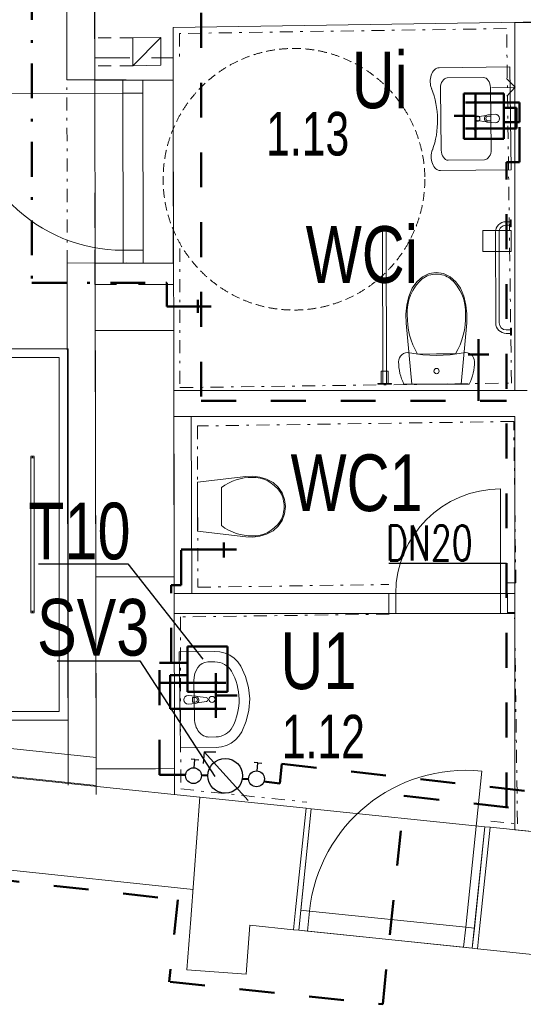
# Model space of a CAD drawing. Header units: millimetres. Extents: x 28262 to 240133, y -152087 to 56534.
# Tile 41 of 107: x 46603 to 49489, y 7782 to 13428. Entities that reach past the tile are written whole.
import ezdxf

# ---------------------------------------------------------------- set-up
doc = ezdxf.new("R2010")
doc.units = ezdxf.units.MM
doc.header["$MEASUREMENT"] = 0
for name, pattern in [('Čerchovaná', [450, 200, -117.5, 15, -117.5]), ('Čerchovaná kopírovat', [450, 200, -117.5, 15, -117.5]), ('Čerchovaná S', [175, 75, -42.5, 15, -42.5]), ('Čárkovaná', [325, 200, -125]), ('čárkovaná 3', [75, 50, -25]), ('Čárkovaná M', [400, 200, -200]), ('Čárkovaná S', [125, 75, -50])]:
    doc.linetypes.add(name, pattern=pattern)
for name, color, linetype, lineweight in [('--písmo', 7, 'Continuous', 25), ('--V_ARM', 170, 'Continuous', 50), ('--V_RET', 4, 'Čerchovaná', 50), ('--V_STUD_N', 5, 'Čárkovaná M', 50), ('--V_TEPLA_N', 6, 'Čerchovaná kopírovat', 50), ('--VODA POPIS', 7, 'Continuous', 25), ('--VODA_ARM', 5, 'Continuous', 50), ('--VODA_POPIS', 7, 'Continuous', 25), ('--ZTI_popis', 5, 'Continuous', 35), ('2D prvky - obecné', 7, 'Continuous', 9), ('Konstrukce - nosné', 7, 'Continuous', 9), ('Kresby a obrázky', 7, 'Continuous', 9), ('Nové_0', 7, 'Continuous', 9), ('Nové_Interiér - nábytek', 9, 'Continuous', 9), ('Nové_Konstrukce - nosné', 7, 'Continuous', 9), ('Nové_Kresby a obrázky', 9, 'Continuous', 9), ('Nové_Otvory – Dveře', 7, 'Continuous', 9), ('Nové_VÝTAH VAR 1', 7, 'Continuous', 9), ('Výplně – Řezové', 7, 'Continuous', 9)]:
    doc.layers.add(name, color=color, linetype=linetype, lineweight=lineweight)
doc.styles.add('styl1', font='arial.ttf', dxfattribs={"width": 0.7, "height": 250})
doc.styles.add('styl6', font='romans.shx', dxfattribs={"width": 0.7, "height": 200})

msp = doc.modelspace()

# ---------------------------------------------------------------- linework, layer by layer
at = {"layer": '--V_ARM'}
for p, q in [((49378, 13005.9), (49148, 13005.9)), ((49148, 13005.9), (49148, 12745.9)), ((49378, 12745.9), (49378, 13005.9)), ((49148, 12745.9), (49378, 12745.9)), ((49232.4, 11241.9), (49232.4, 11595.6)), ((49173.7, 11508.2), (49290.4, 11508.2)), ((47528.8, 10389.3), (47846, 10389.3)), ((47773, 10430.8), (47773, 10345.2)), ((47793.4, 9834.2), (47563.4, 9834.2)), ((47563.4, 9834.2), (47563.4, 9574.2)), ((47793.4, 9574.2), (47793.4, 9834.2)), ((47563.4, 9574.2), (47793.4, 9574.2))]:
    msp.add_line(p, q, dxfattribs=at)
at = {"layer": '--V_RET'}
for p, q in [((46672.3, 14077.6), (46672.3, 11919.3)), ((46672.3, 11919.3), (47444.9, 11919.3)), ((47444.9, 11919.3), (47444.9, 11783.3))]:
    msp.add_line(p, q, dxfattribs=at)
at = {"layer": '--V_STUD_N'}
for p, q in [((47642.4, 14267.1), (47642.4, 11241.9)), ((49466.7, 12840.1), (49466.7, 12953.7)), ((49466.7, 12840.1), (49378, 12840.1)), ((49466.7, 12612.1), (49466.7, 12840.1)), ((49393, 8912.2), (49393, 12612.1)), ((49393, 12612.1), (49466.7, 12612.1)), ((47642.4, 11241.9), (49393, 11241.9)), ((47528.8, 10186.2), (47528.8, 10389.3)), ((47470.3, 9740.4), (47470.3, 10186.2)), ((47470.3, 10186.2), (47528.8, 10186.2)), ((47402.9, 9098.1), (47402.9, 9740.4)), ((47402.9, 9740.4), (47563.4, 9740.4)), ((38055.3, 9466.1), (47508.4, 8381)), ((48105, 9161.3), (48092.8, 9048.8)), ((48105, 9161.3), (51571.3, 8776)), ((47553.9, 9098.1), (47402.9, 9098.1)), ((48002, 9059.3), (48092.8, 9048.8)), ((48683.1, 7782.3), (48806.9, 8977.3)), ((48806.9, 8977.3), (51394.7, 8689.7)), ((47508.4, 8381), (47459, 7911.1)), ((47465.2, 7910.4), (48683.1, 7782.3))]:
    msp.add_line(p, q, dxfattribs=at)
at = {"layer": '--V_STUD_N', "ltscale": 5}
for p, q in [((47681, 9093.4), (47643.4, 9096.8)), ((47914.8, 9072.6), (47879, 9075.8))]:
    msp.add_line(p, q, dxfattribs=at)
at = {"layer": '--V_TEPLA_N'}
for p, q in [((49378, 12923.5), (49449.3, 12923.5)), ((49449.3, 12803.7), (49449.3, 12923.5)), ((47563.4, 9669.6), (47464.5, 9669.6)), ((47464.5, 9669.6), (47464.5, 9476.4))]:
    msp.add_line(p, q, dxfattribs=at)
at = {"layer": '--VODA POPIS'}
for p, q in [((46710.6, 10307.5), (47222.7, 10307.5)), ((47222.7, 10307.5), (47651.9, 9761.6)), ((48717.8, 10311.3), (49393, 10311.3)), ((46817.9, 9751.9), (47291, 9751.9)), ((47291, 9751.9), (47720.2, 9089.1))]:
    msp.add_line(p, q, dxfattribs=at)
at = {"layer": '--VODA_ARM', "ltscale": 50}
for p, q in [((49214.2, 13004.4), (49214.2, 12748.1)), ((49156.9, 12953.7), (49466.7, 12953.7)), ((49214.2, 12876.3), (49091.8, 12876.3)), ((49156.9, 12803.7), (49449.3, 12803.7)), ((47727.1, 9425.6), (47727.1, 9682)), ((47784.5, 9626.4), (47402.9, 9626.4)), ((47727.1, 9553.8), (47849.6, 9553.8)), ((47784.5, 9476.4), (47464.5, 9476.4))]:
    msp.add_line(p, q, dxfattribs=at)
at = {"layer": '--VODA_ARM'}
for p, q in [((47624, 11822.5), (47624, 11746.4)), ((47444.9, 11783.3), (47699.7, 11783.3))]:
    msp.add_line(p, q, dxfattribs=at)
at = {"layer": '--VODA_ARM', "ltscale": 50}
for centre in [(49214.2, 12953.7), (49214.2, 12802.5), (47727.1, 9627.6), (47727.1, 9476.4)]:
    msp.add_circle(centre, 5.76, dxfattribs=at)
at = {"layer": '--VODA_POPIS', "ltscale": 5}
for p, q in [((47659.5, 9230.3), (47653.6, 9164)), ((47911.6, 8950.7), (47659.5, 9230.3)), ((47659.5, 9230.3), (47726, 9229.3))]:
    msp.add_line(p, q, dxfattribs=at)
at = {"layer": '--VODA_POPIS'}
for p, q in [((47606.7, 9185.6), (47584.8, 9187.5)), ((47602.5, 9138.2), (47606.7, 9185.6)), ((47606.7, 9185.6), (47628.6, 9183.6)), ((47968, 9167.4), (47946.2, 9169.4)), ((47963.8, 9120.1), (47968, 9167.4)), ((47968, 9167.4), (47989.9, 9165.5))]:
    msp.add_line(p, q, dxfattribs=at)
at = {"layer": '--VODA_POPIS', "ltscale": 5}
msp.add_circle((47780.7, 9092.6), 99.7, dxfattribs=at)
at = {"layer": '--VODA_POPIS'}
for centre in [(47598.5, 9093.3), (47959.8, 9075.2)]:
    msp.add_circle(centre, 45.1, dxfattribs=at)
at = {"layer": '2D prvky - obecné', "linetype": 'Continuous'}
msp.add_line((47040.3, 9080.7), (47040.4, 9023.1), dxfattribs=at)
at = {"layer": 'Konstrukce - nosné', "linetype": 'Continuous'}
for p, q in [((47031.5, 13893.2), (47033, 13080.9)), ((47482.4, 13383.7), (51667.5, 13446.5)), ((47483, 13081.8), (47482.4, 13383.7)), ((47033, 13080.9), (47193, 13081.2)), ((47193, 13081.2), (47308, 13081.4)), ((47308, 13081.4), (47483, 13081.8)), ((47035.6, 11646.1), (47135.6, 11646.2)), ((47035.6, 11646.1), (47038.2, 10232.7)), ((47135.6, 11646.2), (47185.6, 11646.3)), ((47185.6, 11646.3), (47485.6, 11646.9)), ((47488.2, 10233.6), (47485.6, 11646.9)), ((47038.2, 10232.7), (47378.2, 10233.4)), ((47378.2, 10233.4), (47488.2, 10233.6)), ((47652.4, 8968.6), (44574.7, 9289.6)), ((47040.2, 9132.7), (47380.2, 9133.4)), ((47040.2, 9132.7), (47040.5, 8984.8)), ((47380.2, 9133.4), (47490.2, 9133.6)), ((47490.5, 8985.7), (47490.2, 9133.6)), ((47635.7, 8969.6), (47583, 8271.3)), ((48244.1, 8906.6), (47635.7, 8969.6)), ((48244.1, 8906.6), (48183.9, 8324.7)), ((49298.5, 8797.5), (49238.3, 8215.6)), ((50872.2, 8634.7), (49298.5, 8797.5)), ((45235.5, 8687.8), (47597.4, 8441.5)), ((48183.9, 8324.7), (48172, 8210.3)), ((47583, 8271.3), (47561, 7979.9)), ((47900.1, 7954.4), (47921.3, 8236.3)), ((47921.3, 8236.3), (48172, 8210.3)), ((49238.3, 8215.6), (49226.4, 8101.2)), ((49226.4, 8101.2), (50706.1, 7948.1)), ((47900.1, 7954.4), (47561, 7979.9))]:
    msp.add_line(p, q, dxfattribs=at)
at = {"layer": 'Kresby a obrázky', "linetype": 'Čárkovaná S'}
for p, q in [((47251.8, 13324.7), (47032, 13324.7)), ((47251.8, 13164.2), (47032.1, 13164.2))]:
    msp.add_line(p, q, dxfattribs=at)
at = {"layer": 'Kresby a obrázky', "linetype": 'Continuous'}
for p, q in [((49442.8, 13040.9), (49392.1, 13090.2)), ((49308.6, 13039.1), (49442.8, 13040.9)), ((49442.8, 13040.9), (49393.5, 12990.2))]:
    msp.add_line(p, q, dxfattribs=at)
at = {"layer": 'Nové_0', "linetype": 'Čárkovaná'}
for p, q in [((47033, 11909.5), (47033, 13208.7)), ((47033, 13208.7), (47482.9, 13208.7)), ((47482.9, 13208.7), (47482.9, 11909.5)), ((47482.9, 11909.5), (47033, 11909.5))]:
    msp.add_line(p, q, dxfattribs=at)
at = {"layer": 'Nové_0', "linetype": 'čárkovaná 3'}
msp.add_circle((48174.5, 12513.2), 750, dxfattribs=at)
at = {"layer": 'Nové_Interiér - nábytek', "linetype": 'Continuous'}
for p, q in [((49411.1, 13158.1), (49006.3, 13152.6)), ((49419.2, 12568.1), (49411.1, 13158.1)), ((49052.1, 13094.2), (49260.1, 13097)), ((49018.3, 12680.7), (49013.5, 13034.6)), ((49305.1, 12684.6), (49300.3, 13038.5)), ((49223.2, 12871.6), (49276.1, 12878.9)), ((49285.5, 12882.3), (49327.4, 12886.9)), ((49302.7, 12875.2), (49287.8, 12875)), ((49303.1, 12848), (49302.7, 12875.2)), ((49276.6, 12843.5), (49223.5, 12849.4)), ((49328.1, 12836.9), (49286.1, 12840.3)), ((49288.2, 12847.8), (49303.1, 12848)), ((49266.5, 12625), (49058.5, 12622.2)), ((49014.3, 12562.6), (49419.2, 12568.1)), ((49414.5, 12269.9), (49389.5, 12269.8)), ((49419.5, 12279.9), (49414.5, 12279.9)), ((49414.5, 12279.9), (49414.5, 12269.9)), ((49414.6, 12249.9), (49414.5, 12269.9)), ((49419.6, 12239.9), (49419.5, 12279.9)), ((48682.1, 12227.7), (48684.2, 11342.7)), ((48704.2, 11342.7), (48702.1, 12227.7)), ((49256.6, 12219), (49419.6, 12219.4)), ((49256.9, 12099), (49256.6, 12219)), ((49329.7, 12209.7), (49330.9, 11689.2)), ((49350.9, 11689.3), (49349.7, 12209.7)), ((49389.6, 12249.8), (49414.6, 12249.9)), ((49414.6, 12249.9), (49414.6, 12239.9)), ((49414.6, 12239.9), (49419.6, 12239.9)), ((49419.6, 12219.4), (49419.9, 12099.4)), ((49419.9, 12099.4), (49256.9, 12099)), ((48910.9, 11954), (48949.2, 11972.1)), ((48949.2, 11972.1), (48990.2, 11978.4)), ((48990.2, 11978.4), (49031.3, 11972.3)), ((49031.3, 11972.3), (49069.6, 11954.4)), ((48852.4, 11888.2), (48877.9, 11925.4)), ((48877.9, 11925.4), (48910.9, 11954)), ((49069.6, 11954.4), (49102.7, 11926)), ((49102.7, 11926), (49128.4, 11888.8)), ((48833.5, 11841.2), (48852.4, 11888.2)), ((49128.4, 11888.8), (49147.6, 11842)), ((48821.2, 11791.4), (48833.5, 11841.2)), ((49147.6, 11842), (49160.1, 11792.2)), ((48815.9, 11740.1), (48821.2, 11791.4)), ((49160.1, 11792.2), (49165.7, 11740.9)), ((48817.5, 11688.4), (48815.9, 11740.1)), ((48850.8, 11338.1), (48817.5, 11688.4)), ((49164.2, 11689.2), (49132.7, 11338.7)), ((49165.7, 11740.9), (49164.2, 11689.2)), ((49416, 11649.4), (49391, 11649.4)), ((49421, 11659.4), (49416, 11659.4)), ((49416, 11659.4), (49416, 11649.4)), ((49416, 11629.4), (49416, 11649.4)), ((49421.1, 11619.4), (49421, 11659.4)), ((49391, 11629.4), (49416, 11629.4)), ((49416, 11629.4), (49416.1, 11619.4)), ((49416.1, 11619.4), (49421.1, 11619.4)), ((48813.7, 11517.5), (48825.2, 11519)), ((48825.2, 11519), (48836.8, 11518)), ((48836.8, 11518), (48875.1, 11511.3)), ((49107.5, 11511.9), (49145.8, 11518.7)), ((49145.8, 11518.7), (49157.4, 11519.8)), ((49157.4, 11519.8), (49168.9, 11518.3)), ((49168.9, 11518.3), (49179.8, 11514.3)), ((48773.9, 11466.4), (48775.2, 11477.9)), ((48774.5, 11449.7), (48773.9, 11466.4)), ((48775.2, 11477.9), (48778.9, 11488.9)), ((48778.9, 11488.9), (48785, 11498.8)), ((48785, 11498.8), (48793.1, 11507.1)), ((48793.1, 11507.1), (48802.8, 11513.4)), ((48802.8, 11513.4), (48813.7, 11517.5)), ((48875.1, 11511.3), (48913.7, 11506.5)), ((48991.3, 11511.5), (48882.4, 11511.2)), ((48913.7, 11506.5), (48952.5, 11503.7)), ((48952.5, 11503.7), (48991.3, 11502.8)), ((49100.3, 11511.7), (48991.3, 11511.5)), ((48991.3, 11502.8), (49030.2, 11503.9)), ((49030.2, 11503.9), (49069, 11506.9)), ((49069, 11506.9), (49107.5, 11511.9)), ((49179.8, 11514.3), (49189.5, 11508)), ((49189.5, 11508), (49197.7, 11499.8)), ((49197.7, 11499.8), (49203.8, 11489.9)), ((49203.8, 11489.9), (49207.6, 11478.9)), ((49207.6, 11478.9), (49208.9, 11467.4)), ((49208.9, 11467.4), (49208.5, 11450.7)), ((48674.1, 11412.7), (48714.1, 11412.8)), ((48674.2, 11342.7), (48674.1, 11412.7)), ((48714.1, 11412.8), (48714.2, 11342.8)), ((48776, 11433.1), (48774.5, 11449.7)), ((48778.4, 11416.6), (48776, 11433.1)), ((48781.9, 11400.3), (48778.4, 11416.6)), ((49204.7, 11417.7), (49201.3, 11401.3)), ((49207, 11434.1), (49204.7, 11417.7)), ((49208.5, 11450.7), (49207, 11434.1)), ((48786.3, 11384.3), (48781.9, 11400.3)), ((48791.6, 11368.5), (48786.3, 11384.3)), ((48797.8, 11353), (48791.6, 11368.5)), ((48805, 11338), (48797.8, 11353)), ((49185.6, 11353.9), (49178.5, 11338.9)), ((49191.7, 11369.4), (49185.6, 11353.9)), ((49197, 11385.2), (49191.7, 11369.4)), ((49201.3, 11401.3), (49197, 11385.2)), ((48654.2, 11342.6), (48734.2, 11342.8)), ((48654.2, 11337.6), (48654.2, 11342.6)), ((48734.2, 11337.8), (48654.2, 11337.6)), ((48714.2, 11342.8), (48674.2, 11342.7)), ((48684.2, 11342.7), (48704.2, 11342.7)), ((48734.2, 11342.8), (48734.2, 11337.8)), ((49178.5, 11338.9), (48805, 11338)), ((49132.7, 11338.7), (48850.8, 11338.1)), ((47622.4, 10777), (47897.7, 10809.4)), ((47897.7, 10809.4), (47938.3, 10811)), ((47938.3, 10811), (47978.6, 10805.5)), ((47978.6, 10805.5), (48017.7, 10793.1)), ((48017.7, 10793.1), (48054.6, 10774.1)), ((47622.4, 10495.1), (47622.4, 10777)), ((47758.4, 10636.1), (47758.4, 10745)), ((48054.6, 10774.1), (48083.8, 10748.5)), ((48083.8, 10748.5), (48106.2, 10715.4)), ((48106.2, 10715.4), (48120.3, 10677.1)), ((48120.3, 10677.1), (48125.2, 10636.1)), ((47758.4, 10527.1), (47758.4, 10636.1)), ((48125.2, 10636.1), (48120.3, 10595)), ((48120.3, 10595), (48106.2, 10556.7)), ((48083.8, 10523.7), (48054.6, 10498.1)), ((48106.2, 10556.7), (48083.8, 10523.7)), ((47897.7, 10462.7), (47622.4, 10495.1)), ((47938.3, 10461.1), (47897.7, 10462.7)), ((47978.6, 10466.6), (47938.3, 10461.1)), ((48017.7, 10479), (47978.6, 10466.6)), ((48054.6, 10498.1), (48017.7, 10479)), ((47720.1, 9805.6), (47516.5, 9802.5)), ((47516.5, 9802.5), (47525, 9252.5)), ((47750.1, 9803.4), (47720.1, 9805.6)), ((47779.3, 9796), (47750.1, 9803.4)), ((47806.6, 9783.6), (47779.3, 9796)), ((47831.2, 9766.5), (47806.6, 9783.6)), ((47680.3, 9745.2), (47721, 9745.8)), ((47852.4, 9745.4), (47831.2, 9766.5)), ((47869.4, 9721), (47852.4, 9745.4)), ((47897, 9661.6), (47869.4, 9721)), ((47914.2, 9598.6), (47897, 9661.6)), ((47601.1, 9637.7), (47604.5, 9419.9)), ((47920.7, 9533.7), (47914.2, 9598.6)), ((47609.4, 9549.9), (47567.4, 9553.2)), ((47592.5, 9542.2), (47607.4, 9542.4)), ((47592.9, 9515), (47592.5, 9542.2)), ((47672, 9540.9), (47619, 9546.7)), ((47568.2, 9503.2), (47610.1, 9507.9)), ((47607.8, 9515.2), (47592.9, 9515)), ((47619.5, 9511.3), (47672.3, 9518.7)), ((47916.2, 9468.5), (47920.7, 9533.7)), ((47900.9, 9405), (47916.2, 9468.5)), ((47875.2, 9344.9), (47900.9, 9405)), ((47838.4, 9298.2), (47859, 9319.9)), ((47859, 9319.9), (47875.2, 9344.9)), ((47686.9, 9314.8), (47727.7, 9315.4)), ((47758.5, 9258.8), (47787.4, 9267.1)), ((47787.4, 9267.1), (47814.3, 9280.4)), ((47814.3, 9280.4), (47838.4, 9298.2)), ((47525, 9252.5), (47728.6, 9255.7)), ((47728.6, 9255.7), (47758.5, 9258.8))]:
    msp.add_line(p, q, dxfattribs=at)
for centre, radius in [((49225.1, 12860.5), 15), ((47704.8, 9530.3), 17.5)]:
    msp.add_circle(centre, radius, dxfattribs=at)
for centre, radius, start, end in [((49287.7, 12861.4), 21.1, 123.551, 238.009), ((49288, 12861.4), 13.6, 90.78, 270.78), ((49287.7, 12861.4), 21.1, 95.9496, 123.551), ((49327.8, 12861.9), 25, 270.78, 90.78), ((49224.8, 12860.5), 11.2, 97.9189, 263.6411), ((49287.7, 12861.4), 21.1, 238.009, 265.6104), ((49389.7, 12209.8), 60, 90.1361, 180.1361), ((48692.1, 12227.7), 10, 0.1361, 180.1361), ((49389.7, 12209.8), 40, 90.1361, 180.1361), ((49390.9, 11689.4), 60, 180.1361, 270.1361), ((49390.9, 11689.4), 40, 180.1361, 270.1361), ((47567.8, 9528.2), 25, 90.883, 270.883), ((47607.6, 9528.8), 13.6, 270.883, 90.883), ((47607.8, 9528.8), 21.1, 58.112, 85.7134), ((47607.8, 9528.8), 21.1, 303.654, 58.112), ((47607.8, 9528.8), 21.1, 276.0526, 303.654), ((47670.8, 9529.8), 11.2, 278.0219, 83.7441)]:
    msp.add_arc(centre, radius, start, end, dxfattribs=at)
for centre, major_axis, ratio, start_param, end_param in [((49007.3, 13074.3), (-1.1, 78.3), 0.667095, 0, 2.147669), ((49053.8, 13033.9), (-0.8, 60.3), 0.667095, 0.021486, 1.549311), ((49260.1, 13036.7), (-0.8, 60.3), 0.667095, 4.733875, 6.2617), ((48762.6, 12854.2), (-4.8, 351.6), 0.667095, 4.18494, 5.236377), ((49013.2, 12640.9), (-1.1, 78.3), 0.667095, 0.993924, 3.141593), ((49058.5, 12682.5), (-0.8, 60.3), 0.667095, 1.592282, 3.120107), ((49264.9, 12685.3), (-0.8, 60.3), 0.667095, 3.163078, 4.690903), ((48991.4, 11831.2), (-0.3, 138.6), 0.999377, 0.005861, 0.632505), ((48989.7, 11831.2), (-0.3, 138.6), 0.999377, 5.650681, 6.277324), ((49080.2, 11750.9), (-0.6, 257.1), 0.999377, 0.725939, 1.626528), ((48901.3, 11750.5), (-0.6, 257.1), 0.999377, 4.656662, 5.55725), ((49248.9, 11727), (-1, 425.5), 0.999377, 1.547181, 2.100201), ((48732.7, 11725.7), (-1, 425.5), 0.999377, 4.182987, 4.736007), ((47927.2, 10378), (0, 425.3), 0.786027, 6.259569, 6.81259), ((47946.3, 10546.6), (0, 256.9), 0.786027, 5.438328, 6.338917), ((48009.5, 10635.2), (0, 138.5), 0.786027, 4.71825, 5.344893), ((48009.5, 10636.9), (0, 138.5), 0.786027, 4.079884, 4.706528), ((47927.2, 10894.2), (0, 425.3), 0.786027, 2.61219, 3.165211), ((47946.3, 10725.5), (0, 256.9), 0.786027, 3.085865, 3.986454), ((47681.9, 9638.8), (-1.6, 106.4), 0.759899, 0, 1.570796), ((47722.7, 9639.6), (107.7, 1.7), 0.986413, 0.496975, 1.570796), ((47520.7, 9527.5), (339.4, 5.2), 0.986413, 5.78621, 6.78016), ((47685.3, 9421.2), (-1.6, 106.4), 0.759899, 1.570796, 3.141593), ((47726, 9421.7), (107.7, 1.7), 0.986413, 4.712389, 5.78621)]:
    msp.add_ellipse(centre, major_axis=major_axis, ratio=ratio, start_param=start_param, end_param=end_param, dxfattribs=at)
msp.add_ellipse((48991.5, 11413.4), major_axis=(15, 0), ratio=0.999724, dxfattribs=at)
at = {"layer": 'Nové_Konstrukce - nosné', "linetype": 'Continuous'}
for p, q in [((46871.6, 13894.8), (46873.1, 13082.6)), ((47033, 13082.9), (47031.6, 13895.1)), ((49440.3, 13412.7), (49440.3, 11302.9)), ((49590.3, 13412.7), (49440.3, 13412.7)), ((47213, 13083.2), (46873.1, 13082.6)), ((47213, 13083.2), (47033, 13082.9)), ((47214.9, 12033.2), (46874.9, 12032.6)), ((46874.9, 12032.6), (46880.2, 9038.3)), ((47214.9, 12033.2), (47034.9, 12032.9)), ((47040.2, 9038.6), (47034.9, 12032.9)), ((47034.9, 12030.9), (47484.9, 12031.8)), ((47034.9, 12030.9), (47035.6, 11646.1)), ((47485.6, 11646.9), (47484.9, 12031.8)), ((49510.8, 11302.9), (47486.2, 11302.9)), ((47486.2, 11302.9), (47486.2, 11152.9)), ((47486.2, 11152.9), (49440.3, 11152.9)), ((47486.2, 11152.9), (47488.3, 10137.8)), ((47588.3, 10138), (47586.2, 11153.1)), ((49440.3, 11152.9), (49440.3, 8782.8)), ((47038.2, 10232.7), (47040.2, 9132.7)), ((47490.2, 9133.6), (47488.2, 10233.6)), ((48718, 10137.8), (47488.3, 10137.8)), ((47488.3, 10137.8), (47488.6, 10022.8)), ((48718, 10022.8), (48718, 10137.8)), ((49398, 10022.8), (49398, 10137.8)), ((49440.3, 10137.8), (49398, 10137.8)), ((49440.3, 10022.8), (49440.3, 10137.8)), ((47488.6, 10022.8), (48718, 10022.8)), ((49398, 10022.8), (49440.3, 10022.8)), ((47040.1, 9197.5), (44580.1, 9456.6)), ((44562.5, 9297.6), (47040.4, 9036.6)), ((48273.9, 8903.5), (48201.9, 8207.2)), ((48273.9, 8903.5), (48244.1, 8906.6)), ((49196.6, 8104.3), (49268.6, 8800.6)), ((49298.5, 8797.5), (49268.6, 8800.6)), ((49440.3, 8782.8), (49590.3, 8767.3)), ((48172, 8210.3), (48201.9, 8207.2)), ((49196.6, 8104.3), (49226.4, 8101.2))]:
    msp.add_line(p, q, dxfattribs=at)
at = {"layer": 'Nové_Kresby a obrázky', "linetype": 'Čerchovaná S'}
for p, q in [((49393.2, 13377.4), (47517.5, 13349.2)), ((47517.5, 13349.2), (47517.7, 13204.8)), ((49420.9, 11344.3), (49393.2, 13377.4)), ((46874.9, 12032.6), (46873.1, 13082.6)), ((47519.7, 12115.3), (47521.2, 11318.4)), ((47521.2, 11318.4), (49420.9, 11344.3)), ((49433.9, 11124.4), (47621.6, 11098.6)), ((49446.5, 10199.5), (49433.9, 11124.4)), ((47621.6, 11098.6), (47623.3, 10173.5)), ((47623.3, 10173.5), (48717.4, 10189.6)), ((49397.3, 10198.8), (49446.5, 10199.5)), ((48719.7, 10019.6), (47523.6, 10003.3)), ((47523.6, 10003.3), (47525.4, 9017.2)), ((49438.8, 10029.4), (49399.6, 10028.8)), ((49455.3, 8816.5), (49438.8, 10029.4)), ((47525.4, 9017.2), (48247.7, 8941.4)), ((49302.1, 8832.3), (49455.3, 8816.5))]:
    msp.add_line(p, q, dxfattribs=at)
at = {"layer": 'Nové_Otvory – Dveře', "linetype": 'Continuous'}
for p, q in [((47213, 13083.2), (46873.1, 13082.6)), ((47213, 13083.2), (47033, 13082.9)), ((47033, 13080.9), (47193, 13081.2)), ((47034.9, 12030.9), (47033, 13080.9)), ((47308, 13081.4), (47193, 13081.2)), ((47193, 13081.2), (47308, 13081.4)), ((47193, 13081.2), (47308, 13081.4)), ((47193, 13081.2), (47193.1, 13006.2)), ((47308, 13081.4), (47483, 13081.8)), ((47308.1, 13006.4), (47308, 13081.4)), ((47484.9, 12031.8), (47483, 13081.8)), ((47193.1, 13006.2), (46293.1, 13004.6)), ((47193.1, 13006.2), (47308.1, 13006.4)), ((47194.7, 12106.2), (47193.1, 13006.2)), ((47308.1, 13006.4), (47309.7, 12106.4)), ((47309.7, 12106.4), (47194.7, 12106.2)), ((47194.7, 12106.2), (47194.9, 12031.2)), ((47309.9, 12031.4), (47309.7, 12106.4)), ((47214.9, 12033.2), (46874.9, 12032.6)), ((47214.9, 12033.2), (47034.9, 12032.9)), ((47034.9, 12030.9), (47194.9, 12031.2)), ((47194.9, 12031.2), (47309.9, 12031.4)), ((47194.9, 12031.2), (47309.9, 12031.4)), ((47194.9, 12031.2), (47309.9, 12031.4)), ((47309.9, 12031.4), (47484.9, 12031.8)), ((49358, 10137.8), (49358, 10737.8)), ((48718, 10137.8), (49398, 10137.8)), ((48758, 10137.8), (48718, 10137.8)), ((48718, 10137.8), (48718, 10022.8)), ((48718, 10022.8), (48718, 10137.8)), ((48718, 10022.8), (48718, 10137.8)), ((48758, 10022.8), (48758, 10137.8)), ((49398, 10137.8), (49358, 10137.8)), ((49358, 10137.8), (49358, 10022.8)), ((49398, 10022.8), (49398, 10137.8)), ((49398, 10022.8), (49398, 10137.8)), ((49398, 10022.8), (49398, 10137.8)), ((48718, 10022.8), (49398, 10022.8)), ((48718, 10022.8), (48758, 10022.8)), ((49358, 10022.8), (49398, 10022.8)), ((49158.7, 8223.9), (49251.3, 9119.1)), ((48273.9, 8903.5), (48213.7, 8321.6)), ((48273.9, 8903.5), (49268.6, 8800.6)), ((49268.6, 8800.6), (49208.4, 8218.7)), ((48213.7, 8321.6), (48201.9, 8207.2)), ((48213.7, 8321.6), (48201.9, 8207.2)), ((48213.7, 8321.6), (48201.9, 8207.2)), ((48263.5, 8316.5), (48213.7, 8321.6)), ((48251.6, 8202.1), (48263.5, 8316.5)), ((48263.5, 8316.5), (49158.7, 8223.9)), ((48201.9, 8207.2), (49196.6, 8104.3)), ((48201.9, 8207.2), (48251.6, 8202.1)), ((49146.8, 8109.5), (48251.6, 8202.1)), ((49158.7, 8223.9), (49146.8, 8109.5)), ((49208.4, 8218.7), (49158.7, 8223.9)), ((49196.6, 8104.3), (49208.4, 8218.7)), ((49208.4, 8218.7), (49196.6, 8104.3)), ((49208.4, 8218.7), (49196.6, 8104.3)), ((49146.8, 8109.5), (49196.6, 8104.3))]:
    msp.add_line(p, q, dxfattribs=at)
for centre, radius, start, end in [((47193.1, 13006.2), 900, 180.105, 270.105), ((49358, 10137.8), 600, 90, 180), ((49158.7, 8223.9), 900, 84.0921, 174.0921)]:
    msp.add_arc(centre, radius, start, end, dxfattribs=at)
at = {"layer": 'Nové_VÝTAH VAR 1', "linetype": 'Continuous'}
for p, q in [((46879.6, 11541.2), (45168.6, 11541.2)), ((46879.6, 9411.2), (46879.6, 11541.2)), ((45218.6, 11491.2), (46829.6, 11491.2)), ((46829.6, 11491.2), (46829.6, 9461.2)), ((46665.9, 10926.2), (46685.9, 10926.2)), ((46665.9, 10922.9), (46665.9, 10029.6)), ((46665.9, 10916.2), (46685.9, 10916.2)), ((46675.9, 10926.2), (46675.9, 10919.6)), ((46685.9, 10922.9), (46685.9, 10029.6)), ((46665.9, 10036.2), (46685.9, 10036.2)), ((46665.9, 10026.2), (46685.9, 10026.2)), ((46675.9, 10026.2), (46675.9, 10032.9)), ((46829.6, 9461.2), (46442.2, 9461.2)), ((46442.2, 9411.2), (46879.6, 9411.2))]:
    msp.add_line(p, q, dxfattribs=at)
at = {"layer": 'Výplně – Řezové', "linetype": 'Continuous'}
for p, q in [((47251.8, 13324.7), (47411, 13326.7)), ((47411, 13326.7), (47251.8, 13164.2)), ((47411, 13326.7), (47251.8, 13164.2)), ((47251.8, 13164.2), (47251.8, 13324.7)), ((47412.3, 13167.4), (47411, 13326.7)), ((47251.8, 13164.2), (47412.3, 13167.4))]:
    msp.add_line(p, q, dxfattribs=at)

# ---------------------------------------------------------------- texts
at = {"layer": '--písmo', "style": 'styl1', "width": 0.7}
for s, p in [('1.13', (48015.2, 12649.4)), ('1.12', (48105.1, 9192.3))]:
    msp.add_text(s, height=250, dxfattribs=at).set_placement(p)
at = {"layer": '--VODA POPIS'}
for s, height, style, width, p in [('T10', 325, 'styl1', 0.75, (46651.1, 10333.7)), ('DN20', 200, 'styl6', 0.7, (48700.9, 10327.1)), ('SV3', 325, 'styl1', 0.75, (46702.1, 9781.9))]:
    msp.add_text(s, height=height, dxfattribs=dict(at, style=style, width=width)).set_placement(p)
at = {"layer": '--ZTI_popis', "style": 'styl1', "width": 0.75}
for s, p in [('Ui', (48505.4, 12920.3)), ('WCi', (48241.6, 11919.3)), ('WC1', (48155, 10610.2)), ('U1', (48097.2, 9589.5))]:
    msp.add_text(s, height=325, dxfattribs=at).set_placement(p)

doc.saveas('drawing.dxf')
